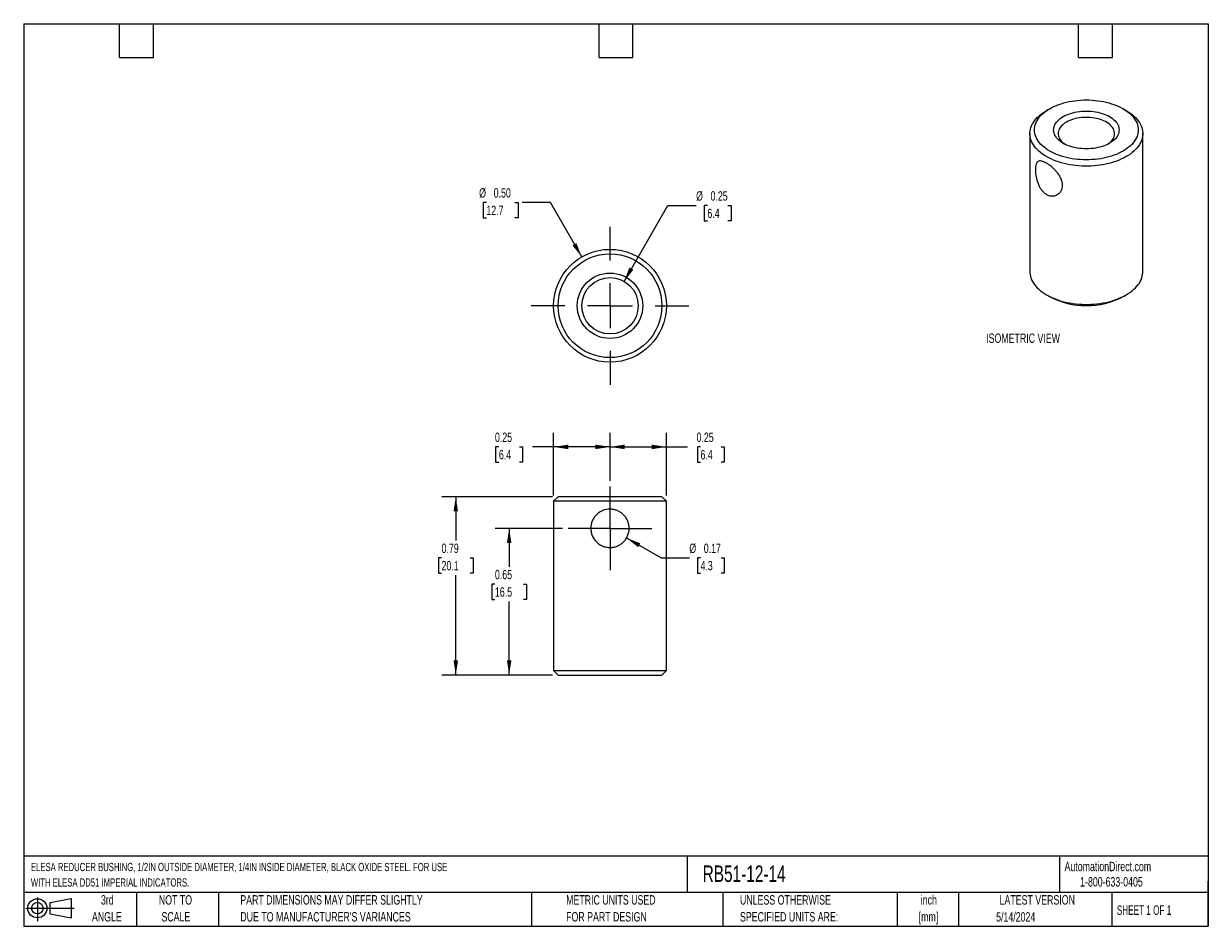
# Model space of a CAD drawing. Header units: inches. Extents: x 0.2 to 10.8, y 0.2 to 8.2.
import ezdxf

# ---------------------------------------------------------------- set-up
doc = ezdxf.new("R2010")
doc.units = ezdxf.units.IN
doc.header["$MEASUREMENT"] = 0
doc.linetypes.add('CENTERX2', pattern=[0.8, 0.5, -0.1, 0.1, -0.1])
doc.layers.add('CENTER', color=40, linetype='CENTERX2')
doc.layers.add('DIMENSIONS', color=140, linetype='Continuous', lineweight=25)
doc.layers.add('TEXT', color=140, linetype='Continuous', lineweight=25)
doc.styles.add('SLDTEXTSTYLE0', font='TXT', dxfattribs={"width": 0.7})
doc.styles.add('SLDTEXTSTYLE1', font='TXT', dxfattribs={"width": 0.65})
doc.dimstyles.new('SLDDIMSTYLE0', dxfattribs={"dimtxt": 0.084961, "dimasz": 0.13, "dimexe": 0, "dimexo": 0.0625, "dimgap": 0.02124, "dimtad": 0, "dimtih": 1, "dimtoh": 1, "dimlfac": 0.5, "dimrnd": 1e-09, "dimdsep": 46, "dimtxsty": 'SLDTEXTSTYLE0', "dimsah": 1, "dimcen": 0, "dimadec": 0, "dimazin": 2, "dimtfac": 1, "dimtofl": 0, "dimtmove": 0, "dimatfit": 3, "dimfxl": 0, "dimfrac": 2, "dimtolj": 1, "dimtzin": 12, "dimarcsym": 0})
doc.dimstyles.new('SLDDIMSTYLE1', dxfattribs={"dimtxt": 0.084961, "dimasz": 0.13, "dimexe": 0, "dimexo": 0.0625, "dimgap": 0.02124, "dimtad": 0, "dimtih": 1, "dimtoh": 1, "dimlfac": 0.5, "dimrnd": 1e-09, "dimdsep": 46, "dimtxsty": 'SLDTEXTSTYLE0', "dimsah": 1, "dimcen": 0.09, "dimadec": 0, "dimazin": 2, "dimtfac": 1, "dimtofl": 0, "dimtmove": 0, "dimatfit": 3, "dimfxl": 0, "dimfrac": 2, "dimtolj": 1, "dimtzin": 12, "dimarcsym": 0})
doc.dimstyles.new('SLDDIMSTYLE2', dxfattribs={"dimtxt": 0.084961, "dimasz": 0.13, "dimexe": 0, "dimexo": 0.0625, "dimgap": 0.02124, "dimtad": 0, "dimtih": 1, "dimtoh": 1, "dimlfac": 0.5, "dimrnd": 1e-09, "dimzin": 0, "dimdsep": 46, "dimtxsty": 'SLDTEXTSTYLE0', "dimsah": 1, "dimcen": 0, "dimadec": 0, "dimazin": 0, "dimtfac": 1, "dimtofl": 0, "dimtmove": 0, "dimatfit": 3, "dimfxl": 0, "dimfrac": 2, "dimtolj": 1, "dimtzin": 12, "dimarcsym": 0})

# ---------------------------------------------------------------- blocks, each defined once
blk = doc.blocks.new('Block11')
at = {"color": 7, "linetype": 'Continuous', "lineweight": 18}
for p, q in [((0, 0.113), (0.428, 0.113)), ((0.102, 0.209), (0.102, 0)), ((0.216, 0.164), (0.401, 0.198)), ((0.216, 0.063), (0.216, 0.164)), ((0.401, 0.198), (0.401, 0.029)), ((0.216, 0.063), (0.401, 0.029))]:
    blk.add_line(p, q, dxfattribs=at)
for radius in [0.0846, 0.0506]:
    blk.add_circle((0.102, 0.113), radius, dxfattribs=at)
blk = doc.blocks.new('Block12')
at = {"color": 7, "linetype": 'Continuous'}
blk.add_blockref('Block11', (0, 0), dxfattribs=at)
blk = doc.blocks.new('_D')
at = {"layer": 'DIMENSIONS'}
for p, q in [((5.594, 3.692), (5.9, 3.515)), ((5.9, 3.515), (6.15, 3.515)), ((6.249, 3.515), (6.221, 3.515)), ((6.221, 3.515), (6.221, 3.38)), ((6.431, 3.515), (6.46, 3.515)), ((6.46, 3.515), (6.46, 3.38)), ((6.221, 3.38), (6.249, 3.38)), ((6.46, 3.38), (6.431, 3.38))]:
    blk.add_line(p, q, dxfattribs=at)
blk.add_solid([(5.594, 3.692), (5.696, 3.61), (5.716, 3.644)], dxfattribs=at)
at = {"layer": 'DIMENSIONS', "char_height": 0.0833, "attachment_point": 1, "style": 'SLDTEXTSTYLE0'}
for s, insert in [('%%c', (6.15, 3.642)), ('0.17', (6.278, 3.642)), ('4.3', (6.249, 3.488))]:
    blk.add_mtext(s, dxfattribs=dict(at, insert=insert))
blk = doc.blocks.new('_D_1')
at = {"layer": 'DIMENSIONS'}
for p, q in [((4.937, 4.057), (3.955, 4.057)), ((4.08, 4.057), (4.08, 3.669)), ((3.954, 3.515), (3.926, 3.515)), ((3.926, 3.515), (3.926, 3.38)), ((4.207, 3.515), (4.235, 3.515)), ((4.235, 3.515), (4.235, 3.38)), ((3.926, 3.38), (3.954, 3.38)), ((4.08, 2.477), (4.08, 3.361)), ((4.235, 3.38), (4.207, 3.38)), ((4.937, 2.477), (3.955, 2.477))]:
    blk.add_line(p, q, dxfattribs=at)
for points in [[(4.08, 4.057), (4.06, 3.927), (4.1, 3.927)], [(4.08, 2.477), (4.1, 2.607), (4.06, 2.607)]]:
    blk.add_solid(points, dxfattribs=at)
at = {"layer": 'DIMENSIONS', "char_height": 0.0833, "attachment_point": 1, "style": 'SLDTEXTSTYLE0'}
for s, insert in [('0.79', (3.954, 3.642)), ('20.1', (3.954, 3.488))]:
    blk.add_mtext(s, dxfattribs=dict(at, insert=insert))
blk = doc.blocks.new('_D_2')
at = {"layer": 'DIMENSIONS'}
for p, q in [((4.947, 4.067), (4.947, 4.624)), ((5.447, 4.197), (5.447, 4.624)), ((4.462, 4.499), (4.433, 4.499)), ((4.433, 4.499), (4.433, 4.364)), ((4.644, 4.499), (4.672, 4.499)), ((4.672, 4.499), (4.672, 4.364)), ((4.947, 4.499), (4.759, 4.499)), ((5.447, 4.499), (4.947, 4.499)), ((4.433, 4.364), (4.462, 4.364)), ((4.672, 4.364), (4.644, 4.364))]:
    blk.add_line(p, q, dxfattribs=at)
for points in [[(4.947, 4.499), (5.077, 4.479), (5.077, 4.519)], [(5.447, 4.499), (5.317, 4.519), (5.317, 4.479)]]:
    blk.add_solid(points, dxfattribs=at)
at = {"layer": 'DIMENSIONS', "char_height": 0.0833, "attachment_point": 1, "style": 'SLDTEXTSTYLE0'}
for s, insert in [('0.25', (4.427, 4.626)), ('6.4', (4.462, 4.472))]:
    blk.add_mtext(s, dxfattribs=dict(at, insert=insert))
blk = doc.blocks.new('_D_3')
at = {"layer": 'DIMENSIONS'}
for p, q in [((5.447, 4.197), (5.447, 4.624)), ((5.947, 4.067), (5.947, 4.624)), ((5.447, 4.499), (5.947, 4.499)), ((5.947, 4.499), (6.134, 4.499)), ((6.249, 4.499), (6.221, 4.499)), ((6.221, 4.499), (6.221, 4.364)), ((6.431, 4.499), (6.46, 4.499)), ((6.46, 4.499), (6.46, 4.364)), ((6.221, 4.364), (6.249, 4.364)), ((6.46, 4.364), (6.431, 4.364))]:
    blk.add_line(p, q, dxfattribs=at)
for points in [[(5.447, 4.499), (5.577, 4.479), (5.577, 4.519)], [(5.947, 4.499), (5.817, 4.519), (5.817, 4.479)]]:
    blk.add_solid(points, dxfattribs=at)
at = {"layer": 'DIMENSIONS', "char_height": 0.0833, "attachment_point": 1, "style": 'SLDTEXTSTYLE0'}
for s, insert in [('0.25', (6.214, 4.626)), ('6.4', (6.249, 4.472))]:
    blk.add_mtext(s, dxfattribs=dict(at, insert=insert))
blk = doc.blocks.new('_D_4')
at = {"layer": 'DIMENSIONS'}
for p, q in [((5.027, 3.777), (4.428, 3.777)), ((4.553, 3.777), (4.553, 3.437)), ((4.427, 3.283), (4.398, 3.283)), ((4.398, 3.283), (4.398, 3.148)), ((4.679, 3.283), (4.708, 3.283)), ((4.708, 3.283), (4.708, 3.148)), ((4.398, 3.148), (4.427, 3.148)), ((4.553, 2.477), (4.553, 3.129)), ((4.708, 3.148), (4.679, 3.148)), ((4.937, 2.477), (4.428, 2.477))]:
    blk.add_line(p, q, dxfattribs=at)
for points in [[(4.553, 3.777), (4.533, 3.647), (4.573, 3.647)], [(4.553, 2.477), (4.573, 2.607), (4.533, 2.607)]]:
    blk.add_solid(points, dxfattribs=at)
at = {"layer": 'DIMENSIONS', "char_height": 0.0833, "attachment_point": 1, "style": 'SLDTEXTSTYLE0'}
for s, insert in [('0.65', (4.427, 3.409)), ('16.5', (4.427, 3.255))]:
    blk.add_mtext(s, dxfattribs=dict(at, insert=insert))
blk = doc.blocks.new('SW_CENTERMARKSYMBOL_0')
at = {"layer": 'CENTER', "color": 0}
for p, q in [((0, 0.2), (0, 0.37)), ((0, 0), (0, 0.2)), ((-0.2, 0), (-0.37, 0)), ((0, 0), (-0.2, 0)), ((0, 0), (0, -0.2)), ((0, 0), (0.2, 0)), ((0.2, 0), (0.37, 0)), ((0, -0.2), (0, -0.37))]:
    blk.add_line(p, q, dxfattribs=at)
blk = doc.blocks.new('_D_5')
at = {"layer": 'DIMENSIONS'}
for p, q in [((4.351, 6.665), (4.323, 6.665)), ((4.323, 6.665), (4.323, 6.53)), ((4.604, 6.665), (4.632, 6.665)), ((4.632, 6.665), (4.632, 6.53)), ((4.918, 6.665), (4.668, 6.665)), ((5.197, 6.183), (4.918, 6.665)), ((4.323, 6.53), (4.351, 6.53)), ((4.632, 6.53), (4.604, 6.53))]:
    blk.add_line(p, q, dxfattribs=at)
blk.add_solid([(5.197, 6.183), (5.149, 6.305), (5.114, 6.285)], dxfattribs=at)
at = {"layer": 'DIMENSIONS', "char_height": 0.0833, "attachment_point": 1, "style": 'SLDTEXTSTYLE0'}
for s, insert in [('%%c', (4.287, 6.792)), ('0.50', (4.416, 6.792)), ('12.7', (4.351, 6.637))]:
    blk.add_mtext(s, dxfattribs=dict(at, insert=insert))
blk = doc.blocks.new('_D_6')
at = {"layer": 'DIMENSIONS'}
for p, q in [((5.572, 5.966), (5.96, 6.639)), ((5.96, 6.639), (6.21, 6.639)), ((6.31, 6.639), (6.281, 6.639)), ((6.281, 6.639), (6.281, 6.504)), ((6.491, 6.639), (6.52, 6.639)), ((6.52, 6.639), (6.52, 6.504)), ((6.281, 6.504), (6.31, 6.504)), ((6.52, 6.504), (6.491, 6.504))]:
    blk.add_line(p, q, dxfattribs=at)
blk.add_solid([(5.572, 5.966), (5.654, 6.069), (5.619, 6.089)], dxfattribs=at)
at = {"layer": 'DIMENSIONS', "char_height": 0.0833, "attachment_point": 1, "style": 'SLDTEXTSTYLE0'}
for s, insert in [('%%c', (6.21, 6.765)), ('0.25', (6.338, 6.765)), ('6.4', (6.31, 6.611))]:
    blk.add_mtext(s, dxfattribs=dict(at, insert=insert))
blk = doc.blocks.new('SW_CENTERMARKSYMBOL_1')
at = {"layer": 'CENTER', "color": 0}
for p, q in [((0, 0.4), (0, 0.7)), ((0, 0), (0, 0.2)), ((-0.4, 0), (-0.7, 0)), ((0, 0), (-0.2, 0)), ((0, 0), (0, -0.2)), ((0, 0), (0.2, 0)), ((0.4, 0), (0.7, 0)), ((0, -0.4), (0, -0.7))]:
    blk.add_line(p, q, dxfattribs=at)

msp = doc.modelspace()

# ---------------------------------------------------------------- linework, layer by layer
for p, q in [((9.344, 7.496), (9.316, 7.48)), ((10.023, 7.48), (9.995, 7.496)), ((9.169, 7.276), (9.169, 6.051)), ((10.169, 6.051), (10.169, 7.276)), ((9.316, 5.847), (9.344, 5.831)), ((9.995, 5.831), (10.023, 5.847)), ((4.987, 4.057), (4.947, 4.017)), ((4.947, 4.017), (4.947, 2.517)), ((5.947, 4.017), (4.947, 4.017)), ((5.907, 4.057), (4.987, 4.057)), ((5.947, 4.017), (5.907, 4.057)), ((5.947, 2.517), (5.947, 4.017)), ((4.947, 2.517), (4.987, 2.477)), ((4.947, 2.517), (5.947, 2.517)), ((4.987, 2.477), (5.907, 2.477)), ((5.907, 2.477), (5.947, 2.517))]:
    msp.add_line(p, q)
at = {"flags": 128}
for points in [[(9.344, 7.496), (9.363, 7.506), (9.382, 7.516), (9.403, 7.525), (9.424, 7.533), (9.447, 7.541), (9.47, 7.548), (9.493, 7.554), (9.517, 7.559), (9.542, 7.564), (9.567, 7.567), (9.592, 7.57), (9.618, 7.572), (9.643, 7.574), (9.669, 7.574), (9.695, 7.574), (9.721, 7.572), (9.746, 7.57), (9.772, 7.567), (9.797, 7.564), (9.821, 7.559), (9.845, 7.554), (9.869, 7.548), (9.892, 7.541), (9.914, 7.533), (9.935, 7.525), (9.956, 7.516), (9.976, 7.506), (9.994, 7.496), (10.012, 7.485), (10.029, 7.474), (10.044, 7.462), (10.059, 7.45), (10.072, 7.437), (10.084, 7.424), (10.094, 7.41), (10.103, 7.396), (10.111, 7.382), (10.118, 7.368), (10.123, 7.353), (10.126, 7.338), (10.129, 7.323), (10.129, 7.308), (10.129, 7.294), (10.126, 7.279), (10.123, 7.264), (10.118, 7.249), (10.111, 7.235), (10.103, 7.221), (10.094, 7.207), (10.084, 7.193), (10.072, 7.18), (10.059, 7.167), (10.044, 7.155), (10.029, 7.143), (10.012, 7.132), (9.994, 7.121), (9.976, 7.11), (9.956, 7.101), (9.935, 7.092), (9.914, 7.084), (9.892, 7.076), (9.869, 7.069), (9.845, 7.063), (9.821, 7.058), (9.797, 7.053), (9.772, 7.05), (9.746, 7.047), (9.721, 7.045), (9.695, 7.043), (9.669, 7.043), (9.643, 7.043), (9.618, 7.045), (9.592, 7.047), (9.567, 7.05), (9.542, 7.053), (9.517, 7.058), (9.493, 7.063), (9.47, 7.069), (9.447, 7.076), (9.424, 7.084), (9.403, 7.092), (9.382, 7.101), (9.363, 7.11), (9.344, 7.121), (9.326, 7.132), (9.31, 7.143), (9.294, 7.155), (9.28, 7.167), (9.267, 7.18), (9.255, 7.193), (9.244, 7.207), (9.235, 7.221), (9.227, 7.235), (9.221, 7.249), (9.216, 7.264), (9.212, 7.279), (9.21, 7.294), (9.209, 7.308), (9.21, 7.323), (9.212, 7.338), (9.216, 7.353), (9.221, 7.368), (9.227, 7.382), (9.235, 7.396), (9.244, 7.41), (9.255, 7.424), (9.267, 7.437), (9.28, 7.45), (9.294, 7.462), (9.31, 7.474), (9.326, 7.485), (9.344, 7.496)], [(10.023, 7.48), (10.041, 7.469), (10.059, 7.457), (10.075, 7.444), (10.091, 7.431), (10.104, 7.418), (10.117, 7.404), (10.129, 7.39), (10.139, 7.375), (10.147, 7.361), (10.154, 7.345), (10.16, 7.33), (10.165, 7.315), (10.168, 7.299), (10.169, 7.284), (10.169, 7.268), (10.168, 7.252), (10.165, 7.237), (10.16, 7.221), (10.154, 7.206), (10.147, 7.191), (10.139, 7.176), (10.129, 7.162), (10.117, 7.148), (10.104, 7.134), (10.091, 7.12), (10.075, 7.107), (10.059, 7.095), (10.041, 7.083), (10.023, 7.072), (10.003, 7.061), (9.982, 7.051), (9.961, 7.041), (9.939, 7.033), (9.915, 7.025), (9.891, 7.017), (9.867, 7.011), (9.842, 7.005), (9.816, 7), (9.79, 6.996), (9.763, 6.992), (9.737, 6.99), (9.71, 6.988), (9.683, 6.987), (9.656, 6.987), (9.629, 6.988), (9.602, 6.99), (9.575, 6.992), (9.549, 6.996), (9.522, 7), (9.497, 7.005), (9.472, 7.011), (9.447, 7.017), (9.423, 7.025), (9.4, 7.033), (9.378, 7.041), (9.356, 7.051), (9.335, 7.061), (9.316, 7.072), (9.297, 7.083), (9.28, 7.095), (9.263, 7.107), (9.248, 7.12), (9.234, 7.134), (9.221, 7.148), (9.21, 7.162), (9.2, 7.176), (9.191, 7.191), (9.184, 7.206), (9.178, 7.221), (9.174, 7.237), (9.171, 7.252), (9.169, 7.268), (9.169, 7.284), (9.171, 7.299), (9.174, 7.315), (9.178, 7.33), (9.184, 7.345), (9.191, 7.361), (9.2, 7.375), (9.21, 7.39), (9.221, 7.404), (9.234, 7.418), (9.248, 7.431), (9.263, 7.444), (9.28, 7.457), (9.297, 7.469), (9.316, 7.48), (9.316, 7.48)], [(9.464, 7.427), (9.479, 7.435), (9.495, 7.443), (9.512, 7.449), (9.53, 7.455), (9.549, 7.461), (9.568, 7.465), (9.588, 7.469), (9.608, 7.472), (9.628, 7.474), (9.649, 7.475), (9.669, 7.476), (9.69, 7.475), (9.711, 7.474), (9.731, 7.472), (9.751, 7.469), (9.771, 7.465), (9.79, 7.461), (9.808, 7.455), (9.826, 7.449), (9.843, 7.443), (9.859, 7.435), (9.874, 7.427), (9.888, 7.418), (9.901, 7.409), (9.913, 7.399), (9.924, 7.389), (9.933, 7.378), (9.941, 7.367), (9.947, 7.356), (9.953, 7.344), (9.956, 7.332), (9.958, 7.32), (9.959, 7.308), (9.958, 7.297), (9.956, 7.285), (9.953, 7.273), (9.947, 7.261), (9.941, 7.25), (9.933, 7.239), (9.924, 7.228), (9.913, 7.218), (9.901, 7.208), (9.888, 7.199), (9.874, 7.19), (9.859, 7.182), (9.843, 7.174), (9.826, 7.168), (9.808, 7.162), (9.79, 7.156), (9.771, 7.152), (9.751, 7.148), (9.731, 7.145), (9.711, 7.143), (9.69, 7.141), (9.669, 7.141), (9.649, 7.141), (9.628, 7.143), (9.608, 7.145), (9.588, 7.148), (9.568, 7.152), (9.549, 7.156), (9.53, 7.162), (9.512, 7.168), (9.495, 7.174), (9.479, 7.182), (9.464, 7.19), (9.45, 7.199), (9.437, 7.208), (9.425, 7.218), (9.415, 7.228), (9.405, 7.239), (9.398, 7.25), (9.391, 7.261), (9.386, 7.273), (9.382, 7.285), (9.38, 7.297), (9.379, 7.308), (9.38, 7.32), (9.382, 7.332), (9.386, 7.344), (9.391, 7.356), (9.398, 7.367), (9.405, 7.378), (9.415, 7.389), (9.425, 7.399), (9.437, 7.409), (9.45, 7.418), (9.464, 7.427)], [(9.492, 7.378), (9.479, 7.37), (9.468, 7.361), (9.457, 7.352), (9.447, 7.342), (9.439, 7.332), (9.432, 7.322), (9.427, 7.311), (9.423, 7.301), (9.42, 7.29), (9.419, 7.279), (9.42, 7.268), (9.421, 7.257), (9.425, 7.246), (9.429, 7.235), (9.436, 7.224), (9.443, 7.214), (9.452, 7.204), (9.462, 7.195), (9.473, 7.186), (9.479, 7.182)], [(9.859, 7.182), (9.871, 7.191), (9.882, 7.2), (9.891, 7.209), (9.899, 7.219), (9.906, 7.23), (9.912, 7.24), (9.916, 7.251), (9.918, 7.262), (9.919, 7.273), (9.919, 7.284), (9.917, 7.295), (9.914, 7.306), (9.909, 7.317), (9.903, 7.327), (9.895, 7.337), (9.887, 7.347), (9.876, 7.357), (9.865, 7.365), (9.853, 7.374), (9.839, 7.382), (9.825, 7.389), (9.809, 7.395), (9.793, 7.401), (9.776, 7.406), (9.758, 7.411), (9.74, 7.414), (9.722, 7.417), (9.703, 7.419), (9.684, 7.42), (9.664, 7.42), (9.645, 7.419), (9.626, 7.418), (9.608, 7.416), (9.589, 7.413), (9.571, 7.409), (9.554, 7.404), (9.537, 7.398), (9.522, 7.392), (9.507, 7.385), (9.492, 7.378)], [(9.169, 6.051), (9.169, 6.043), (9.171, 6.028), (9.174, 6.012), (9.178, 5.997), (9.184, 5.981), (9.191, 5.966), (9.2, 5.951), (9.21, 5.937), (9.221, 5.923), (9.234, 5.909), (9.248, 5.896), (9.263, 5.883), (9.28, 5.87), (9.297, 5.858), (9.316, 5.847), (9.335, 5.836), (9.356, 5.826), (9.378, 5.817), (9.4, 5.808), (9.423, 5.8), (9.447, 5.792), (9.472, 5.786), (9.497, 5.78), (9.522, 5.775), (9.549, 5.771), (9.575, 5.768), (9.602, 5.765), (9.629, 5.763), (9.656, 5.762), (9.683, 5.762), (9.71, 5.763), (9.737, 5.765), (9.763, 5.768), (9.79, 5.771), (9.816, 5.775), (9.842, 5.78), (9.867, 5.786), (9.891, 5.792), (9.915, 5.8), (9.939, 5.808), (9.961, 5.817), (9.982, 5.826), (10.003, 5.836), (10.023, 5.847), (10.041, 5.858), (10.059, 5.87), (10.075, 5.883), (10.091, 5.896), (10.104, 5.909), (10.117, 5.923), (10.129, 5.937), (10.139, 5.951), (10.147, 5.966), (10.154, 5.981), (10.16, 5.997), (10.165, 6.012), (10.168, 6.028), (10.169, 6.043), (10.169, 6.051)]]:
    msp.add_lwpolyline(points, dxfattribs=at)
for radius in [0.5, 0.46, 0.29, 0.25]:
    msp.add_circle((5.447, 5.75), radius)
msp.add_arc((9.669, 6.454), 0.703, 242.4515, 297.5485)
for points in [[(9.411, 6.931), (9.418, 6.922), (9.424, 6.913), (9.436, 6.894), (9.44, 6.885), (9.449, 6.866), (9.452, 6.856), (9.456, 6.837), (9.457, 6.828), (9.457, 6.8), (9.453, 6.783), (9.441, 6.761), (9.436, 6.755), (9.424, 6.743), (9.418, 6.739), (9.404, 6.731), (9.397, 6.727), (9.381, 6.723), (9.373, 6.723), (9.357, 6.723), (9.348, 6.724), (9.332, 6.729), (9.324, 6.732), (9.308, 6.742), (9.3, 6.747), (9.286, 6.76), (9.279, 6.768), (9.266, 6.784), (9.26, 6.793), (9.25, 6.812), (9.245, 6.822), (9.233, 6.853), (9.227, 6.875), (9.221, 6.907), (9.219, 6.918), (9.217, 6.938), (9.217, 6.948), (9.217, 6.976), (9.219, 6.991), (9.225, 7.01), (9.227, 7.015), (9.233, 7.023), (9.237, 7.027), (9.245, 7.031), (9.25, 7.033), (9.26, 7.034), (9.266, 7.034), (9.285, 7.03), (9.3, 7.024), (9.324, 7.01), (9.332, 7.005), (9.348, 6.993), (9.357, 6.986), (9.373, 6.972), (9.381, 6.964), (9.397, 6.948), (9.404, 6.94), (9.411, 6.931)], [(5.567, 3.897), (5.575, 3.889), (5.582, 3.881), (5.594, 3.863), (5.599, 3.853), (5.608, 3.832), (5.611, 3.822), (5.615, 3.8), (5.617, 3.788), (5.617, 3.755), (5.612, 3.732), (5.599, 3.702), (5.594, 3.692), (5.582, 3.673), (5.575, 3.665), (5.559, 3.649), (5.55, 3.642), (5.532, 3.63), (5.522, 3.625), (5.502, 3.616), (5.491, 3.613), (5.469, 3.608), (5.458, 3.607), (5.435, 3.607), (5.424, 3.608), (5.402, 3.613), (5.391, 3.616), (5.371, 3.625), (5.361, 3.63), (5.343, 3.642), (5.334, 3.649), (5.311, 3.673), (5.298, 3.691), (5.285, 3.722), (5.282, 3.733), (5.278, 3.755), (5.277, 3.766), (5.277, 3.8), (5.281, 3.822), (5.294, 3.853), (5.299, 3.863), (5.311, 3.881), (5.319, 3.89), (5.334, 3.905), (5.343, 3.912), (5.361, 3.924), (5.371, 3.93), (5.402, 3.943), (5.424, 3.947), (5.458, 3.947), (5.469, 3.946), (5.491, 3.942), (5.502, 3.938), (5.522, 3.93), (5.532, 3.924), (5.55, 3.912), (5.559, 3.905), (5.567, 3.897)]]:
    msp.add_open_spline(points, degree=3, knots=[0, 0, 0, 0, 0.03125, 0.03125, 0.0625, 0.0625, 0.09375, 0.09375, 0.125, 0.125, 0.1875, 0.1875, 0.21875, 0.21875, 0.25, 0.25, 0.28125, 0.28125, 0.3125, 0.3125, 0.34375, 0.34375, 0.375, 0.375, 0.40625, 0.40625, 0.4375, 0.4375, 0.46875, 0.46875, 0.5, 0.5, 0.5625, 0.5625, 0.59375, 0.59375, 0.625, 0.625, 0.6875, 0.6875, 0.71875, 0.71875, 0.75, 0.75, 0.78125, 0.78125, 0.8125, 0.8125, 0.875, 0.875, 0.90625, 0.90625, 0.9375, 0.9375, 0.96875, 0.96875, 1, 1, 1, 1])
at = {"layer": 'TEXT'}
for p, q in [((0.25, 8.25), (10.75, 8.25)), ((0.25, 8.25), (0.25, 0.25)), ((1.1, 7.95), (1.1, 8.25)), ((1.4, 7.95), (1.4, 8.25)), ((5.35, 7.95), (5.35, 8.25)), ((5.65, 7.95), (5.65, 8.25)), ((9.6, 7.95), (9.6, 8.25)), ((9.9, 7.95), (9.9, 8.25)), ((10.75, 8.25), (10.75, 0.25)), ((1.1, 7.95), (1.4, 7.95)), ((5.35, 7.95), (5.65, 7.95)), ((9.6, 7.95), (9.9, 7.95)), ((10.75, 0.871), (0.25, 0.871)), ((6.132, 0.871), (6.132, 0.55)), ((9.432, 0.871), (9.432, 0.55)), ((10.75, 0.25), (10.75, 0.65)), ((10.75, 0.55), (0.25, 0.55)), ((1.25, 0.55), (1.25, 0.25)), ((1.977, 0.55), (1.977, 0.25)), ((4.75, 0.55), (4.75, 0.25)), ((6.448, 0.55), (6.448, 0.25)), ((7.993, 0.55), (7.993, 0.25)), ((8.536, 0.55), (8.536, 0.25)), ((9.896, 0.55), (9.896, 0.25)), ((0.25, 0.25), (10.75, 0.25))]:
    msp.add_line(p, q, dxfattribs=at)

# ---------------------------------------------------------------- block references
at = {"layer": 'CENTER'}
for name, p in [('SW_CENTERMARKSYMBOL_1', (5.447, 5.75)), ('SW_CENTERMARKSYMBOL_0', (5.447, 3.777))]:
    msp.add_blockref(name, p, dxfattribs=at)
at = {"layer": 'TEXT'}
msp.add_blockref('Block12', (0.269, 0.297), dxfattribs=at)

# ---------------------------------------------------------------- texts
at = {"color": 179, "linetype": 'Continuous', "lineweight": 18, "char_height": 0.08333, "attachment_point": 1, "style": 'SLDTEXTSTYLE0'}
for s, insert in [('AutomationDirect.com', (9.476, 0.822)), ('1-800-633-0405', (9.614, 0.686))]:
    msp.add_mtext(s, dxfattribs=dict(at, insert=insert))
at = {"layer": 'DIMENSIONS', "insert": (8.781, 5.504), "char_height": 0.08333, "attachment_point": 1, "style": 'SLDTEXTSTYLE0'}
msp.add_mtext('ISOMETRIC VIEW', dxfattribs=at)
at = {"layer": 'TEXT'}
for s, insert, char_height, attachment_point, style in [('ELESA REDUCER BUSHING, 1/2IN OUTSIDE DIAMETER, 1/4IN INSIDE DIAMETER, BLACK OXIDE STEEL. FOR USE', (0.314, 0.812), 0.07292, 1, 'SLDTEXTSTYLE0'), ('RB51-12-14', (6.268, 0.789), 0.1458, 1, 'SLDTEXTSTYLE0'), ('WITH ELESA DD51 IMPERIAL INDICATORS.', (0.314, 0.675), 0.07292, 1, 'SLDTEXTSTYLE0'), ('3rd', (0.991, 0.526), 0.0833, 2, 'SLDTEXTSTYLE0'), ('NOT TO', (1.595, 0.526), 0.0833, 2, 'SLDTEXTSTYLE0'), ('PART DIMENSIONS MAY DIFFER SLIGHTLY', (2.17, 0.526), 0.08333, 1, 'SLDTEXTSTYLE0'), ('METRIC UNITS USED', (5.058, 0.526), 0.08333, 1, 'SLDTEXTSTYLE0'), ('UNLESS OTHERWISE', (6.599, 0.526), 0.08333, 1, 'SLDTEXTSTYLE0'), ('inch', (8.273, 0.526), 0.0833, 2, 'SLDTEXTSTYLE0'), ('LATEST VERSION', (9.234, 0.526), 0.08333, 2, 'SLDTEXTSTYLE0'), ('SHEET 1 OF 1', (9.939, 0.435), 0.08333, 1, 'SLDTEXTSTYLE1'), ('ANGLE', (0.987, 0.376), 0.0833, 2, 'SLDTEXTSTYLE0'), ('SCALE', (1.599, 0.376), 0.0833, 2, 'SLDTEXTSTYLE0'), ("DUE TO MANUFACTURER'S VARIANCES", (2.17, 0.376), 0.08333, 1, 'SLDTEXTSTYLE0'), ('FOR PART DESIGN', (5.058, 0.376), 0.08333, 1, 'SLDTEXTSTYLE0'), ('SPECIFIED UNITS ARE:', (6.599, 0.376), 0.08333, 1, 'SLDTEXTSTYLE0'), ('[mm]', (8.27, 0.376), 0.0833, 2, 'SLDTEXTSTYLE0'), ('5/14/2024', (9.043, 0.375), 0.0833, 2, 'SLDTEXTSTYLE0')]:
    msp.add_mtext(s, dxfattribs=dict(at, insert=insert, char_height=char_height, attachment_point=attachment_point, style=style))

# ---------------------------------------------------------------- dimensions: what is measured, and where the dimension line sits
at = {"layer": 'DIMENSIONS'}
for p1, p2, dimstyle, picture, middle in [((5.697, 5.317), (5.197, 6.183), 'SLDDIMSTYLE2', '_D_5', (4.478, 6.665)), ((5.322, 5.533), (5.572, 5.966), 'SLDDIMSTYLE0', '_D_6', (6.4, 6.639)), ((5.299, 3.862), (5.594, 3.692), 'SLDDIMSTYLE0', '_D', (6.34, 3.515))]:
    dim = msp.add_diameter_dim_2p(p1=p1, p2=p2, dimstyle=dimstyle, dxfattribs=at)
    dim.commit()
    dim.dimension.update_dxf_attribs({"geometry": picture, "text_midpoint": middle, "dimtype": 163})
for base, p1, p2, picture, middle in [((5.447, 4.499), (4.947, 4.017), (5.447, 4.147), '_D_2', (4.553, 4.499)), ((5.947, 4.499), (5.447, 4.147), (5.947, 4.017), '_D_3', (6.34, 4.499))]:
    dim = msp.add_linear_dim(base=base, p1=p1, p2=p2, dimstyle='SLDDIMSTYLE1', dxfattribs=at)
    dim.commit()
    dim.dimension.update_dxf_attribs({"geometry": picture, "text_midpoint": middle, "dimtype": 160})
for base, p1, p2, picture, middle in [((4.08, 2.477), (4.987, 4.057), (4.987, 2.477), '_D_1', (4.08, 3.515)), ((4.553, 3.777), (4.987, 2.477), (5.077, 3.777), '_D_4', (4.553, 3.283))]:
    dim = msp.add_linear_dim(base=base, p1=p1, p2=p2, angle=90, dimstyle='SLDDIMSTYLE1', dxfattribs=at)
    dim.commit()
    dim.dimension.update_dxf_attribs({"geometry": picture, "text_midpoint": middle, "dimtype": 160})

doc.saveas('drawing.dxf')
